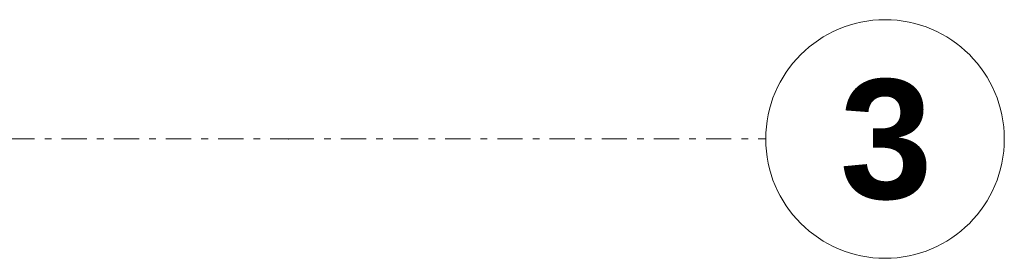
# Model space of a CAD drawing. Extents: x 100 to 2982, y 37 to 2050.
# Tile 109 of 135: x 2197 to 2404, y 583 to 633. Entities that reach past the tile are written whole.
import ezdxf
from ezdxf.xclip import XClip

# ---------------------------------------------------------------- set-up
doc = ezdxf.new("R2010")
doc.units = 0
doc.header["$MEASUREMENT"] = 0
doc.header["$XCLIPFRAME"] = 0
doc.linetypes.add('Przerywana podwójnie', pattern=[54.680554, 26.458333, -10.583333, 7.055556, -10.583333])
doc.layers.add('410-K Osie', color=7, linetype='Continuous')
doc.layers.add('820-G Rysunki Obrazki', color=7, linetype='Continuous')
doc.styles.add('STYL_AUTOMATYCZNY_2', font='txt')

# ---------------------------------------------------------------- blocks, each defined once
blk = doc.blocks.new('Rysunek_1_1', base_point=(-18316.35, -206.53))
at = {"layer": '410-K Osie', "color": 4, "linetype": 'Przerywana podwójnie', "lineweight": 13, "ltscale": 0.2}
for p, q in [((587.42, 607.51), (2253.56, 607.51)), ((587.42, 607.51), (2253.56, 607.51)), ((2253.56, 607.51), (2353.56, 607.51)), ((2253.56, 607.51), (2353.56, 607.51))]:
    blk.add_line(p, q, dxfattribs=at)
at = {"layer": '410-K Osie', "color": 7, "linetype": 'Continuous', "lineweight": 13, "ltscale": 0.2}
blk.add_circle((2378.56, 607.51), 25, dxfattribs=at)
blk.add_circle((2378.56, 607.51), 25, dxfattribs=at)
at = {"layer": '410-K Osie', "color": 4, "linetype": 'Przerywana podwójnie', "lineweight": 13, "ltscale": 0.2}
blk.add_point((2253.56, 607.51), dxfattribs=at)
blk.add_point((2253.56, 607.51), dxfattribs=at)
blk.add_point((2253.56, 607.51), dxfattribs=at)
blk.add_point((2253.56, 607.51), dxfattribs=at)
at = {"layer": '410-K Osie', "color": 1, "linetype": 'Continuous', "lineweight": 13, "insert": (2369.08, 620.01), "char_height": 25, "attachment_point": 1, "style": 'STYL_AUTOMATYCZNY_2'}
blk.add_mtext('\\A1;{\\pql;\\pt0;\\fArial|b1|i0|c238|p38;3}', dxfattribs=at)
blk.add_mtext('\\A1;{\\pql;\\pt0;\\fArial|b1|i0|c238|p38;3}', dxfattribs=at)

msp = doc.modelspace()

# ---------------------------------------------------------------- block references
at = {"layer": '820-G Rysunki Obrazki', "color": 65, "linetype": 'Continuous', "lineweight": 13, "ltscale": 0.2}
ref = msp.add_blockref('Rysunek_1_1', (-18316.35, -206.53), dxfattribs=at)
XClip(ref).set_block_clipping_path([(244.527027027, 76.8014120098), (2570.9054054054, 2022.1162324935)])

doc.saveas('drawing.dxf')
